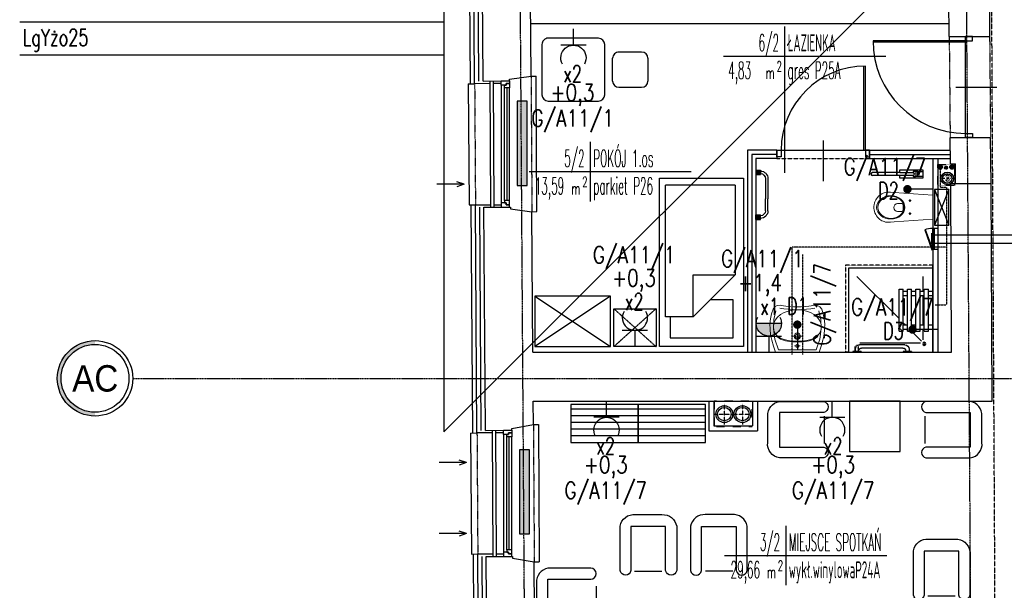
# Model space of a CAD drawing. Header units: inches. Extents: x -145354 to -97635, y 38777 to 78670.
# Tile 134 of 231: x -143334 to -142164, y 58805 to 59483. Entities that reach past the tile are written whole.
import ezdxf
from ezdxf.enums import TextEntityAlignment as Align

# ---------------------------------------------------------------- set-up
doc = ezdxf.new("R2010")
doc.units = ezdxf.units.IN
doc.header["$MEASUREMENT"] = 0
for name, pattern in [('00-inst$0$DASHDOT', [1, 0.5, -0.25, 0, -0.25]), ('CENTER', [2, 1.25, -0.25, 0.25, -0.25]), ('DASHDOT', [1, 0.5, -0.25, 0, -0.25]), ('DASHED', [0.75, 0.5, -0.25]), ('DASHED2', [0.375, 0.25, -0.125]), ('DIVIDE', [31.75, 12.7, -6.35, 0, -6.35, 0, -6.35]), ('HIDDEN', [0.375, 0.25, -0.125])]:
    doc.linetypes.add(name, pattern=pattern)
doc.layers.get('0').update_dxf_attribs({"color": 101})
for name, color, linetype in [('Drz---drzwi', 5, 'Continuous'), ('E-OPIS_POM', 6, 'Continuous'), ('E35', 6, 'Continuous'), ('E50', 3, 'Continuous'), ('Fas-balustrada-widok', 64, 'Continuous'), ('Ins-kan', 54, 'Continuous'), ('Ins-went', 141, 'Continuous'), ('Ins-went-opis', 141, 'Continuous'), ('Ins-wod', 152, 'Continuous'), ('m-went-nawiew', 152, 'Continuous'), ('m-went-wywiew', 1, 'Continuous'), ('Mw-wc-rury', 160, 'DASHDOT'), ('Okn---okna', 5, 'Continuous'), ('Os-osie glowne', 8, 'CENTER'), ('Os-osie-opis', 8, 'Continuous'), ('piony_K_nr', 240, 'Continuous'), ('Sc-cegla pelna', 32, 'Continuous'), ('Sc-gazobeton', 45, 'Continuous'), ('Sc-gk', 120, 'Continuous'), ('Sc-gk-hatch', 8, 'Continuous'), ('Sc-izolacja term-obrys', 132, 'Continuous'), ('Sc-izolacja term-styropian', 151, 'STYROPIAN-KA'), ('Sc-nad', 5, 'DASHED2'), ('Sc-nadproza kon', 5, 'DASHED2'), ('stelaż_wc', 64, 'Continuous'), ('Suf-widok', 8, 'Continuous'), ('W-idok', 9, 'Continuous'), ('W-otwor-strop', 126, 'Continuous'), ('Wyp-grzejniki', 56, 'Continuous'), ('Wyp-meble', 155, 'Continuous'), ('Wyp-sanitar', 131, 'Continuous')]:
    doc.layers.add(name, color=color, linetype=linetype)
doc.styles.add('dwg_opis duży', font='ARIAL.TTF', dxfattribs={"width": 0.9})
doc.styles.add('KA wymiar', font='romans.shx', dxfattribs={"width": 0.6})
doc.styles.add('ROMANS', font='romans', dxfattribs={"width": 0.85})
doc.styles.add('TYTUL2', font='ARIAL.TTF')
doc.linetypes.add('BATTING', pattern='A,0.0001,-0.1,[134,ltypeshp.shx,S=0.1,R=0,X=-0.1,Y=0],-0.2,[134,ltypeshp.shx,S=0.1,R=180,X=0.1,Y=0],-0.1', length=0.4001)
doc.linetypes.add('STYROPIAN-KA', pattern='A,0.0001,-0.1,[135,ltypeshp.shx,S=0.1,R=0,X=-0.1,Y=0],0,[135,ltypeshp.shx,S=0.1,R=180,X=0.1,Y=0],-0.1', length=0.2001)

# ---------------------------------------------------------------- blocks, each defined once
blk = doc.blocks.new('pow')
for p, q in [((0, 0.523), (0, -0.523)), ((-1.075, 0), (1.78, 0))]:
    blk.add_line(p, q)
at = {"style": 'KA wymiar', "width": 0.6}
for s, height, p in [('2', 0.18, (-0.139, -0.27)), ('m', 0.21, (-0.333, -0.401))]:
    blk.add_text(s, height=height, dxfattribs=at).set_placement(p)
at = {"style": 'KA wymiar'}
for tag, width, p in [('01', 0.7, (-0.131, 0.084)), ('000.00', 0.6, (-0.364, -0.401))]:
    blk.add_attdef(tag, text='', height=0.3, dxfattribs=dict(at, width=width)).set_placement(p, align=Align.RIGHT)
blk.add_attdef('POMIESZCZENIE', (0.071, 0.084), '', height=0.3, dxfattribs=at)
at = {"style": 'KA wymiar', "width": 0.8}
blk.add_attdef('POSADZKA', (0.071, -0.401), '', height=0.3, dxfattribs=at)
blk = doc.blocks.new('g2')
at = {"layer": 'E35'}
blk.add_line((15, 19.3), (-15, 19.3), dxfattribs=at)
blk.add_arc((0, 34.3), 15, 150, 30, dxfattribs=at)
at = {"layer": 'E50'}
blk.add_line((0, 19.3), (0, 0), dxfattribs=at)
blk = doc.blocks.new('G1')
at = {"layer": 'E35'}
blk.add_hatch(color=256, dxfattribs=at).paths.add_polyline_path([(10, 22.85), (-10, 22.85, 1)])
for p, q in [((-10, 22.85), (10, 22.85)), ((10, 12.85), (-10, 12.85))]:
    blk.add_line(p, q, dxfattribs=at)
blk.add_arc((0, 22.85), 10, 150, 30, dxfattribs=at)
at = {"layer": 'E50'}
blk.add_line((0, 12.85), (0, 0), dxfattribs=at)
blk = doc.blocks.new('loz033')
blk.add_lwpolyline([(0, 200), (100, 200), (100, 0), (0, 0)], close=True)
for points in [[(87, 164.8), (87, 189.4), (12.4, 189.4), (12.4, 144.4), (39.4, 144.4)], [(9.8, 114.8), (59.8, 164.8)], [(59.8, 164.8), (59.8, 114.8), (9.8, 114.8)], [(59.8, 164.8), (92.6, 164.8), (92.6, 8.3)], [(9.8, 8.3), (9.8, 114.8)], [(9.8, 8.3), (92.6, 8.3)]]:
    blk.add_lwpolyline(points)
blk = doc.blocks.new('_szafka_nocna')
blk.add_lwpolyline([(-25, 0), (25, 0), (25, -45), (-25, -45)], close=True)
at = {"linetype": 'DASHED2'}
for points in [[(25, 0), (-25, -45)], [(-25, 0), (25, -45)]]:
    blk.add_lwpolyline(points, dxfattribs=at)
blk = doc.blocks.new('_0630_szafa_1os')
blk.add_lwpolyline([(-90, 0), (-90, -60), (0, -60), (0, 0)], close=True)
for points in [[(-90, 0), (0, -60)], [(0, 0), (-90, -60)]]:
    blk.add_lwpolyline(points)
blk = doc.blocks.new('_0630_stolik_wyposazenie')
for p, q in [((-7.5, 37.3), (-67.2, 37.3)), ((-74.7, 29.9), (-74.7, -29.9)), ((0, -29.9), (0, 29.9)), ((-126, -13.5), (-126, 13.5)), ((-118.5, 21), (-91.5, 21)), ((-84, 13.5), (-84, -13.5)), ((-91.5, -21), (-118.5, -21)), ((-67.2, -37.3), (-7.5, -37.3))]:
    blk.add_line(p, q)
for centre, start, end in [((-67.2, 29.9), 90, 180), ((-7.5, 29.9), 0, 90), ((-118.5, 13.5), 90, 180), ((-91.5, 13.5), 0, 90), ((-118.5, -13.5), 180, 270), ((-91.5, -13.5), 270, 0), ((-67.2, -29.9), 180, 270), ((-7.5, -29.9), 270, 0)]:
    blk.add_arc(centre, 7.47, start, end)
blk = doc.blocks.new('fotel_podstawowy')
at = {"layer": 'Wyp-meble'}
blk.add_lwpolyline([(12.8, -0.2), (12.8, -52.7, -0.814277), (0, -52.7), (0, 0, -0.403655), (18.1, 13.9), (49.6, 13.9, -0.380123), (67.1, 0), (67.1, -52.7, -0.804356), (54, -52.7), (54, -0.3)], format="xyb", close=True, dxfattribs=at)
blk.add_lwpolyline([(17, -53.5), (49.5, -53.5)], dxfattribs=at)
blk = doc.blocks.new('podowojna kanapa')
at = {"layer": 'Wyp-meble'}
for p, q in [((57.4, -21.5), (57.4, -55.5)), ((57.4, -75.4), (57.4, -109.3))]:
    blk.add_line(p, q, dxfattribs=at)
blk.add_lwpolyline([(51, -130.9, 0.969502), (51, -117.7), (0, -117.7), (0, -13.2), (51, -13.2, 0.969502), (51, 0), (0, 0, 0.371033), (-13.6, -17.2), (-13.6, -113.7, 0.371033), (0, -130.9)], format="xyb", close=True, dxfattribs=at)
blk.add_lwpolyline([(51.4, -65.4), (12.8, -65.4)], dxfattribs=at)
for centre, start, end in [((46, -55.4), 298.4028, 359.7038), ((46, -75.5), 0.2962, 61.5972)]:
    blk.add_arc(centre, 11.4, start, end, dxfattribs=at)
blk = doc.blocks.new('_0630_BRODZIK_NIEPELNOSPRAWNI')
for p, q in [((27.5, -5), (27.5, 0)), ((32.5, -5), (32.5, 0)), ((27.5, -11.6), (14.6, -11.6)), ((25, -10), (25, -5)), ((25, -5), (75, -5)), ((25, -10), (75, -10)), ((27.5, -15), (27.5, -10)), ((32.5, -15), (32.5, -10)), ((67.5, -11.6), (32.5, -11.6)), ((67.5, -5), (67.5, 0)), ((67.5, -15), (67.5, -10)), ((72.5, -5), (72.5, 0)), ((72.5, -15), (72.5, -10)), ((90, -11.6), (72.5, -11.6)), ((75, -10), (75, -5)), ((11.2, -86.7), (11.2, -14.3)), ((25, -25), (13.3, -13.3)), ((25, -20), (25, -15)), ((25, -15), (75, -15)), ((25, -20), (75, -20)), ((27.5, -25), (27.5, -20)), ((32.5, -25), (32.5, -20)), ((67.5, -25), (67.5, -20)), ((72.5, -25), (72.5, -20)), ((75, -20), (75, -15)), ((1, -25), (0, -25)), ((1, -35), (0, -35)), ((1, -25), (1, -35)), ((3.8, -28.1), (1, -28.1)), ((1.5, -31.9), (1, -31.9)), ((8.8, -33.1), (8.8, -86.9)), ((25, -30), (25, -25)), ((25, -25), (75, -25)), ((25, -30), (75, -30)), ((25, -40), (25, -35)), ((25, -35), (75, -35)), ((27.5, -35), (27.5, -30)), ((32.5, -35), (32.5, -30)), ((32.5, -35), (32.5, -30)), ((32.5, -32.5), (32.5, -32.5)), ((35, -35), (32.5, -32.5)), ((67.5, -35), (67.5, -30)), ((72.5, -35), (72.5, -30)), ((75, -30), (75, -25)), ((75, -40), (75, -35)), ((5, -35.4), (5, -84.6)), ((25, -40), (75, -40)), ((90, -90), (40, -40)), ((1, -85), (0, -85)), ((1, -85), (1, -95)), ((1, -88.1), (6.9, -88.1)), ((1.5, -88.1), (1, -88.1)), ((1, -91.9), (6.9, -91.9)), ((3.8, -91.9), (1, -91.9))]:
    blk.add_line(p, q)
blk.add_lwpolyline([(0, 0), (100, 0), (100, -100), (0, -100)], close=True)
at = {"linetype": 'DASHED', "ltscale": 0.5}
blk.add_lwpolyline([(103.5, 0), (103.5, -103.5), (0, -103.5)], dxfattribs=at)
for points in [[(100, 0), (103.5, 0)], [(1, -95), (0, -95)], [(0, -100), (0, -103.5)]]:
    blk.add_lwpolyline(points)
at = {"const_width": 0.35}
blk.add_lwpolyline([(6.9, -88.1, 1), (6.9, -91.9, 1)], format="xyb", close=True, dxfattribs=at)
for radius in [1.9, 0.901]:
    blk.add_circle((10, -10), radius)
for centre, radius, start, end in [((1.5, -35.4), 3.5, 0, 90), ((3.8, -33.1), 5, 0, 90), ((1.5, -84.6), 3.5, 270, 0), ((3.8, -86.9), 5, 270, 0)]:
    blk.add_arc(centre, radius, start, end)
blk = doc.blocks.new('_0630_UMYWALKA_NIEPEŁNOSPRAWNY')
at = {"lineweight": 0}
for points in [[(0, -54), (4.6, -54), (9.4, -54.3), (13.6, -54.7), (16.5, -55.3), (20.4, -56), (24, -55.6), (26.9, -54), (28.9, -51.1), (30.7, -45.5), (31.9, -39.7), (32.5, -33.6), (32.4, -27.4), (31.7, -20.9), (30.3, -14.2), (28.4, -7.2), (25.8, 0), (0, 0), (-25.8, 0), (-28.4, -7.2), (-30.3, -14.2), (-31.7, -20.9), (-32.4, -27.4), (-32.5, -33.6), (-31.9, -39.7), (-30.7, -45.5), (-28.9, -51.1), (-26.9, -54), (-24, -55.6), (-20.4, -56), (-16.5, -55.3), (-13.6, -54.7), (-9.4, -54.3), (-4.6, -54), (0, -54)], [(0, -5.7), (0.7, -5.9), (1.2, -6.2), (1.6, -6.8), (1.8, -7.5), (1.6, -8.2), (1.2, -8.7), (0.7, -9.1), (0, -9.2), (-0.7, -9.1), (-1.2, -8.7), (-1.6, -8.2), (-1.8, -7.5), (-1.6, -6.8), (-1.2, -6.2), (-0.7, -5.9), (0, -5.7)], [(0, -15.3), (1.5, -15.6), (2.7, -16.4), (3.5, -17.6), (3.8, -19), (3.5, -20.5), (2.7, -21.7), (1.5, -22.5), (0, -22.8), (-1.5, -22.5), (-2.7, -21.7), (-3.5, -20.5), (-3.8, -19), (-3.5, -17.6), (-2.7, -16.4), (-1.5, -15.6), (0, -15.3)], [(0, -16.7), (0.9, -16.9), (1.6, -17.4), (2.1, -18.1), (2.3, -19), (2.1, -19.9), (1.6, -20.6), (0.9, -21.1), (0, -21.3), (-0.9, -21.1), (-1.6, -20.6), (-2.1, -19.9), (-2.3, -19), (-2.1, -18.1), (-1.6, -17.4), (-0.9, -16.9), (0, -16.7)]]:
    blk.add_lwpolyline(points, close=True, dxfattribs=at)
for points in [[(25.7, -49.3), (28.1, -39), (28.5, -27.7), (26.6, -15.6), (22.5, -2.8), (0, -2.8), (-22.5, -2.8), (-26.6, -15.6), (-28.5, -27.7), (-28.1, -39), (-25.7, -49.3)], [(-3.3, -7.5), (3.3, -7.5)], [(0, -10.7), (0, -4.2)], [(-28.4, -30.1), (-27.9, -25.8), (-26.2, -22.2), (-23.5, -19.3), (-20, -16.9), (-15.8, -15.2), (-10.9, -14), (-5.6, -13.3), (0.1, -13), (5.7, -13.3), (11.1, -14), (15.9, -15.2), (20.1, -16.9), (23.6, -19.3), (26.3, -22.2), (28, -25.8), (28.6, -30.1)], [(-24.3, -18.7), (-19.8, -15.7), (-14, -13.6), (-7.3, -12.4), (0.1, -12), (7.4, -12.4), (14.1, -13.6), (19.9, -15.7), (24.4, -18.7)], [(5.3, -19), (-5.3, -19)], [(0, -24.3), (0, -13.8)], [(-28.4, -30.1), (-27.9, -34.4), (-26.2, -38.3), (-23.5, -41.8), (-20, -44.8), (-15.8, -47.2), (-11, -49), (-5.7, -50.2), (0, -50.6), (5.7, -50.2), (11, -49), (15.8, -47.2), (20.1, -44.8), (23.6, -41.8), (26.3, -38.3), (28, -34.4), (28.6, -30.1)], [(20.6, -52.5), (15.9, -51.6), (10.9, -51.1), (5.5, -50.7), (0, -50.5), (-5.5, -50.7), (-10.8, -51.1), (-15.9, -51.6), (-20.6, -52.5)]]:
    blk.add_lwpolyline(points, dxfattribs=at)
at = {"lineweight": 0, "const_width": 0.282}
for points in [[(-0.1, -20.4), (-0.1, -20.4)], [(-0.1, -21.4), (-0.1, -21.4)]]:
    blk.add_lwpolyline(points, dxfattribs=at)
blk = doc.blocks.new('_GJKHGJ')
at = {"ltscale": 25}
for p, q in [((-8, -5), (-8, 0)), ((-8, 0), (-8, -5)), ((0, 0), (-8, 0)), ((0, -5), (0, 0)), ((0, -5), (0, 0)), ((-8, -115), (-8, -5)), ((-8, -5), (0, -5)), ((-19.7, -60), (28.9, -60)), ((-8, -115), (0, -115)), ((-8, -120), (-8, -115)), ((0, -115), (0, -120)), ((0, -115), (0, -120)), ((0, -120), (-8, -120))]:
    blk.add_line(p, q, dxfattribs=at)
at = {"ltscale": 7}
for p, q in [((-8, -5), (-118, -5)), ((-8, -6.8), (-118, -6.8))]:
    blk.add_line(p, q, dxfattribs=at)
blk.add_arc((-8, -5), 110, 180, 270)
blk = doc.blocks.new('_0630_DRZWI_100')
at = {"ltscale": 25}
for p, q in [((-4, -5), (-4, 0)), ((-4, 0), (-4, -5)), ((4, 0), (-4, 0)), ((4, -5), (4, 0)), ((4, -5), (4, 0)), ((-4, -105), (-4, -5)), ((-4, -5), (4, -5)), ((-15.7, -55), (32.9, -55)), ((-4, -105), (4, -105)), ((-4, -110), (-4, -105)), ((4, -105), (4, -110)), ((4, -105), (4, -110)), ((4, -110), (-4, -110))]:
    blk.add_line(p, q, dxfattribs=at)
at = {"ltscale": 7}
for p, q in [((-4, -5), (-104, -5)), ((-4, -6.8), (-104, -6.8))]:
    blk.add_line(p, q, dxfattribs=at)
blk.add_arc((-4, -5), 100, 180, 270)
blk = doc.blocks.new('ramiak_okna')
at = {"layer": 'Okn---okna'}
for p, q in [((145, 10), (5, 10)), ((8, 6), (142, 6)), ((8, 3), (142, 3)), ((8, 0), (142, 0))]:
    blk.add_line(p, q, dxfattribs=at)
for points in [[(5, 10), (0, 10), (0, 0), (3, 0), (3, 4), (5, 4)], [(8, 6), (5, 6), (5, 4), (3, 4), (3, 0), (5, 0), (8, 0)], [(142, 6), (145, 6), (145, 4), (147, 4), (147, 0), (145, 0), (142, 0)], [(145, 10), (150, 10), (150, 0), (147, 0), (147, 4), (145, 4)]]:
    blk.add_lwpolyline(points, close=True, dxfattribs=at)
blk = doc.blocks.new('_0630_WC_NIEPEŁNOSPRAWNY')
at = {"lineweight": 0}
for p, q in [((-14.3, 0), (-17.5, -45.7)), ((-14.3, 0), (14.3, 0)), ((14.3, 0), (17.2, -45.7)), ((-8, -27), (-9.4, -27)), ((-8, -27), (-8, -25.5)), ((-8, -27), (-6.5, -27)), ((-8, -27), (-8, -28.4)), ((7.5, -27), (6.1, -27)), ((7.5, -27), (7.5, -25.5)), ((7.5, -27), (9, -27)), ((7.5, -27), (7.5, -28.4)), ((-17.5, -45.7), (-17.8, -50.1)), ((-4.4, -36.5), (-4.4, -41.8)), ((-3.5, -35.2), (4, -35.2)), ((4.9, -36.5), (4.9, -41.8)), ((17.2, -45.7), (17.5, -50.1)), ((-17.8, -50.1), (-17.8, -54.7)), ((-17.8, -54.7), (-17.5, -56.1)), ((-17.5, -56.1), (-17.1, -57.5)), ((-17.1, -57.5), (-16.6, -58.9)), ((17.1, -57.5), (16.6, -58.9)), ((17.5, -56.1), (17.1, -57.5)), ((17.5, -50.1), (17.5, -54.7)), ((17.5, -54.7), (17.5, -56.1)), ((-16.6, -58.9), (-16, -60.3)), ((-16, -60.3), (-15.2, -61.6)), ((-15.2, -61.6), (-14.4, -62.8)), ((-14.4, -62.8), (-13.4, -64)), ((-13.4, -64), (-11.8, -65.6)), ((-11.8, -65.6), (-10, -66.9)), ((-10, -66.9), (-8.7, -67.7)), ((-8.7, -67.7), (-6.5, -68.8)), ((-6.5, -68.8), (-5.1, -69.2)), ((-5.1, -69.2), (-3, -69.7)), ((-3, -69.7), (-1.5, -69.9)), ((-1.5, -69.9), (0, -70)), ((1.5, -69.9), (0, -70)), ((3, -69.7), (1.5, -69.9)), ((5.1, -69.2), (3, -69.7)), ((6.5, -68.8), (5.1, -69.2)), ((8.7, -67.7), (6.5, -68.8)), ((10, -66.9), (8.7, -67.7)), ((11.8, -65.6), (10, -66.9)), ((13.4, -64), (11.8, -65.6)), ((14.4, -62.8), (13.4, -64)), ((15.2, -61.6), (14.4, -62.8)), ((16, -60.3), (15.2, -61.6)), ((16.6, -58.9), (16, -60.3))]:
    blk.add_line(p, q, dxfattribs=at)
for centre, radius, start, end in [((-3.2, -36.4), 1.2, 102.2339, 185.8899), ((0.3, -41.5), 4.7, 182.8022, 357.1978), ((3.7, -36.4), 1.2, 354.1101, 77.7661)]:
    blk.add_arc(centre, radius, start, end, dxfattribs=at)
for centre, major_axis, ratio in [((0.1, -49.8), (0, -16.8), 0.823529), ((0.1, -49.5), (0, -15.5), 0.845174)]:
    blk.add_ellipse(centre, major_axis=major_axis, ratio=ratio, dxfattribs=at)
for centre in [(-8, -27), (7.5, -27)]:
    blk.add_ellipse(centre, major_axis=(0.599, 0.599), ratio=1, start_param=5.497787, end_param=11.780972, dxfattribs=at)
blk = doc.blocks.new('0630_STRZAŁKA')
at = {"ltscale": 0.5}
for points in [[(0, 0), (-3, -8.6)], [(0, 0), (0, -32.4)], [(0, 0), (3, -8.6)]]:
    blk.add_lwpolyline(points, dxfattribs=at)
blk = doc.blocks.new('grzejnik_100')
at = {"layer": 'Wyp-grzejniki'}
h = blk.add_hatch(dxfattribs=at)
h.set_pattern_fill('DOTS', color=256, scale=0.5, style=0)
h.set_pattern_definition([(0, (-77492.90915, 37823.9399), (0.396875, 0.79375), [0, -0.79375])])
h.paths.add_polyline_path([(0, -100), (12, -100), (12, 0), (0, 0)])
blk.add_lwpolyline([(12, 0), (0, 0), (0, -100), (12, -100)], close=True, dxfattribs=at)
blk = doc.blocks.new('W160')
at = {"layer": 'm-went-wywiew', "color": 254, "linetype": 'HIDDEN'}
for p, q in [((-141996.4, 41106.1), (-141996.4, 41081.6)), ((-142008.7, 41093.8), (-141984.1, 41093.8))]:
    blk.add_line(p, q, dxfattribs=at)
at = {"layer": 'm-went-wywiew', "color": 254}
blk.add_circle((-141996.4, 41093.8), 10, dxfattribs=at)
at = {"layer": 'm-went-wywiew'}
blk.add_circle((-141996.4, 41093.8), 8, dxfattribs=at)
blk = doc.blocks.new('N160')
at = {"layer": 'm-went-nawiew', "color": 254, "linetype": 'HIDDEN'}
for p, q in [((-141996.4, 41075.7), (-141996.4, 41051.2)), ((-142008.7, 41063.4), (-141984.1, 41063.4))]:
    blk.add_line(p, q, dxfattribs=at)
at = {"layer": 'm-went-nawiew', "color": 254}
blk.add_circle((-141996.4, 41063.4), 10, dxfattribs=at)
at = {"layer": 'm-went-nawiew'}
blk.add_circle((-141996.4, 41063.4), 8, dxfattribs=at)
blk = doc.blocks.new('_opis_osi')
blk.add_hatch(color=256).paths.add_polyline_path([(32, -32), (28.8, -32, -1), (-28.8, -32), (-32, -32, 1)])
for radius in [32, 28.8]:
    blk.add_circle((0, -32), radius)
at = {"style": 'dwg_opis duży', "width": 0.9}
blk.add_attdef('AXNAMEV', text='', height=22.4, rotation=90, dxfattribs=at).set_placement((0, -32), align=Align.MIDDLE_CENTER)
blk = doc.blocks.new('_gslkflhklgj')
at = {"linetype": '00-inst$0$DASHDOT', "ltscale": 5}
for p, q in [((7.5, 0), (-7.5, 0)), ((0, -7.5), (0, 7.5))]:
    blk.add_line(p, q, dxfattribs=at)
for radius in [7.5, 5.5]:
    blk.add_circle((0, 0), radius)
blk = doc.blocks.new('rewizja')
at = {"layer": 'Wyp-meble'}
for p, q in [((-25, 6), (-25, 0)), ((-25, 6), (0, 6)), ((-25, 4), (-25, 2)), ((0, 2), (-25, 2)), ((0, 6), (0, 0)), ((0, 0), (-25, 0))]:
    blk.add_line(p, q, dxfattribs=at)
blk.add_lwpolyline([(-23.2, -9.5), (0.3, -0.9), (0, 0), (-23.5, -8.6)], close=True, dxfattribs=at)
blk.add_arc((0, 0), 25, 180, 202.2924, dxfattribs=at)
blk = doc.blocks.new('pion_woda')
at = {"layer": 'Ins-wod'}
for p, q in [((3, 0), (-3, 0)), ((0, 3), (0, -3))]:
    blk.add_line(p, q, dxfattribs=at)
for radius in [2.55, 2]:
    blk.add_circle((0, 0), radius, dxfattribs=at)
blk = doc.blocks.new('pion_mały')
at = {"layer": 'Ins-wod'}
for p, q in [((0, 2.1), (0, -2.1)), ((2.1, 0), (-2.1, 0))]:
    blk.add_line(p, q, dxfattribs=at)
for radius in [1.79, 1.4]:
    blk.add_circle((0, 0), radius, dxfattribs=at)
blk = doc.blocks.new('piony_W')
for name, p in [('pion_woda', (-6.9, 0.8)), ('pion_mały', (0, 0)), ('pion_woda', (6.9, 0.8))]:
    blk.add_blockref(name, p)
blk = doc.blocks.new('barierka_stojąca')
at = {"layer": 'Wyp-sanitar'}
for p, q in [((0, -27.4), (0, 0)), ((0, 0), (10, 0)), ((2, -6), (2, 0)), ((2, 0), (8, 0)), ((8, 0), (8, -6)), ((10, 0), (10, -27.4)), ((0.8, -9.5), (0.7, -9.5)), ((0.7, -9.5), (0.7, -9.5)), ((0.7, -9.5), (0.7, -9.6)), ((0.7, -9.6), (0.7, -9.6)), ((0.7, -9.6), (0.7, -9.7)), ((0.7, -9.7), (0.7, -9.7)), ((0.7, -9.7), (0.7, -9.8)), ((0.7, -9.8), (0.7, -9.9)), ((0.7, -9.9), (0.7, -9.9)), ((0.7, -9.9), (0.7, -10)), ((0.7, -10), (0.7, -10)), ((0.7, -10), (0.7, -10.1)), ((0.7, -10.1), (0.7, -10.1)), ((0.7, -10.1), (0.8, -10.1)), ((0.9, -9.3), (0.8, -9.4)), ((0.8, -9.4), (0.8, -9.4)), ((0.8, -9.4), (0.8, -9.5)), ((0.8, -10.1), (0.8, -10.2)), ((0.8, -10.2), (0.8, -10.2)), ((0.8, -10.2), (0.9, -10.2)), ((1, -9.3), (0.9, -9.3)), ((0.9, -9.3), (0.9, -9.3)), ((0.9, -10.2), (0.9, -10.3)), ((0.9, -10.3), (1, -10.3)), ((1.1, -9.3), (1, -9.3)), ((1, -9.3), (1, -9.3)), ((1, -10.3), (1, -10.3)), ((1, -10.3), (1.1, -10.3)), ((1.2, -9.3), (1.1, -9.3)), ((1.1, -9.3), (1.1, -9.3)), ((1.1, -10.3), (1.1, -10.3)), ((1.2, -9.1), (1.2, -10.5)), ((1.7, -9.1), (1.2, -9.1)), ((1.2, -9.3), (1.2, -9.3)), ((1.2, -9.4), (1.7, -9.4)), ((1.2, -10.2), (1.7, -10.2)), ((1.2, -10.5), (1.7, -10.5)), ((1.7, -10.5), (1.7, -9.1)), ((8, -6), (2, -6)), ((2, -6), (2, -11.5)), ((2, -8.2), (8, -8.2)), ((2, -11.5), (3.3, -11.5)), ((3.3, -11.5), (5, -9.8)), ((3.3, -27.4), (3.3, -11.5)), ((5, -9.8), (6.6, -11.5)), ((6.6, -11.5), (6.6, -27.4)), ((6.6, -11.5), (8, -11.5)), ((8, -6), (8, -11.5)), ((8.3, -9.1), (8.3, -10.5)), ((8.8, -9.1), (8.3, -9.1)), ((8.8, -9.4), (8.3, -9.4)), ((8.8, -10.2), (8.3, -10.2)), ((8.3, -10.5), (8.8, -10.5)), ((8.8, -10.5), (8.8, -9.1)), ((8.8, -9.3), (8.8, -9.3)), ((8.8, -9.3), (8.8, -9.3)), ((8.8, -9.3), (8.9, -9.3)), ((8.9, -10.3), (8.8, -10.3)), ((8.9, -9.3), (8.9, -9.3)), ((8.9, -9.3), (9, -9.3)), ((9, -10.3), (8.9, -10.3)), ((8.9, -10.3), (8.9, -10.3)), ((9, -9.3), (9, -9.3)), ((9, -9.3), (9.1, -9.3)), ((9.1, -10.2), (9, -10.3)), ((9, -10.3), (9, -10.3)), ((9.1, -9.3), (9.1, -9.4)), ((9.1, -9.4), (9.2, -9.4)), ((9.2, -10.2), (9.1, -10.2)), ((9.1, -10.2), (9.1, -10.2)), ((9.2, -9.4), (9.2, -9.5)), ((9.2, -9.5), (9.2, -9.5)), ((9.2, -9.5), (9.3, -9.5)), ((9.3, -10.1), (9.2, -10.1)), ((9.2, -10.1), (9.2, -10.1)), ((9.2, -10.1), (9.2, -10.2)), ((9.3, -9.5), (9.3, -9.6)), ((9.3, -9.6), (9.3, -9.6)), ((9.3, -9.6), (9.3, -9.7)), ((9.3, -9.7), (9.3, -9.7)), ((9.3, -9.7), (9.3, -9.8)), ((9.3, -9.8), (9.3, -9.9)), ((9.3, -9.9), (9.3, -9.9)), ((9.3, -9.9), (9.3, -10)), ((9.3, -10), (9.3, -10)), ((9.3, -10), (9.3, -10.1)), ((3.3, -27.4), (0, -27.4)), ((3.3, -27.4), (3.3, -59.9)), ((10, -27.4), (6.6, -27.4)), ((6.6, -27.4), (6.6, -59.9))]:
    blk.add_line(p, q, dxfattribs=at)
blk.add_arc((5, -59.9), 1.65, 180, 0, dxfattribs=at)
blk = doc.blocks.new('g-1')
at = {"layer": 'Wyp-grzejniki', "ltscale": 10}
h = blk.add_hatch(color=256, dxfattribs=at)
h.paths.add_polyline_path([(0, 0), (-5.4, 0), (-5.4, -5.4), (0, -5.4)])
edge = h.paths.add_edge_path(flags=16)
edge.add_line((-5.4, -4.2), (-5.4, -1.2))
blk.add_hatch(color=256, dxfattribs=at).paths.add_polyline_path([(0, -58.6), (0, -53.2), (-5.4, -53.2), (-5.4, -58.6)])
at = {"layer": 'Wyp-grzejniki'}
for p, q in [((-5.4, 0), (-5.4, -5.4)), ((0, 0), (-5.4, 0)), ((0, 0), (0, -5.4)), ((-14.3, -10.2, 0), (-14.3, -34.3, 0)), ((-11.3, -10.2, 0), (-11.3, -34.3, 0)), ((-5.4, -4.2), (-5.4, -1.2)), ((-5.4, -1.2), (-5.4, -4.2)), ((0, -5.4), (-5.4, -5.4)), ((-14.3, -48.4, 0), (-14.3, -34.3, 0)), ((-11.3, -48.4, 0), (-11.3, -34.3, 0)), ((0, -53.2), (-5.4, -53.2)), ((-5.4, -58.6), (-5.4, -53.2)), ((-5.4, -57.4), (-5.4, -54.4)), ((0, -58.6), (0, -53.2)), ((0, -58.6), (-5.4, -58.6))]:
    blk.add_line(p, q, dxfattribs=at)
for centre, radius, start, end in [((-5.3, -10.2, 0), 9, 90.5974, 180), ((-5.3, -10.2, 0), 6, 90.8961, 180), ((-5.3, -48.4, 0), 9, 180, 269.4026), ((-5.3, -48.4, 0), 6, 180, 269.1039)]:
    blk.add_arc(centre, radius, start, end, dxfattribs=at)

msp = doc.modelspace()

# ---------------------------------------------------------------- linework, layer by layer
at = {"layer": 'E-OPIS_POM'}
msp.add_line((-142425.28, 59413.99), (-142425.28, 59300.74), dxfattribs=at)
at = {"layer": 'E35'}
for p, q in [((-141974.64, 59848.12), (-142829.86, 58992.9)), ((-142829.86, 59715.79), (-142829.86, 58992.9)), ((-142829.86, 59479.84), (-143333.7, 59479.84)), ((-142829.86, 59440.59), (-143333.7, 59440.59)), ((-142249.32, 59281.24), (-142279.32, 59281.24)), ((-142410.09, 59120.35), (-142410.09, 59090.35)), ((-142243.32, 59114.56), (-142273.32, 59114.56))]:
    msp.add_line(p, q, dxfattribs=at)
at = {"layer": 'E35', "const_width": 5}
for points in [[(-142279.32, 59283.74, 1), (-142279.32, 59278.74, 1)], [(-142410.09, 59117.85, -1), (-142410.09, 59122.85, -1)], [(-142273.32, 59117.06, 1), (-142273.32, 59112.06, 1)]]:
    msp.add_lwpolyline(points, format="xyb", close=True, dxfattribs=at)
at = {"layer": 'Fas-balustrada-widok'}
for p, q in [((-142775.39, 59409.72), (-142774.39, 59259.88)), ((-142771.39, 59409.75), (-142770.39, 59259.88)), ((-142772.6, 58994.77), (-142771.6, 58844.93)), ((-142768.6, 58994.8), (-142767.6, 58844.93))]:
    msp.add_line(p, q, dxfattribs=at)
at = {"layer": 'Ins-went'}
for p, q in [((-142250.32, 59215.44), (-142250.32, 59228.94)), ((-142248.32, 59227.19), (-142250.32, 59227.19)), ((-142249.32, 59227.19), (-142109.32, 59227.19)), ((-142248.32, 59217.19), (-142248.32, 59227.19)), ((-142248.32, 59227.19), (-142248.32, 59217.19)), ((-142248.32, 59217.19), (-142250.32, 59217.19)), ((-142249.32, 59217.19), (-142109.32, 59217.19))]:
    msp.add_line(p, q, dxfattribs=at)
at = {"layer": 'Mw-wc-rury', "ltscale": 0.8}
for p, q in [((-142240.31, 59305.56), (-142240.31, 59283.5)), ((-142240.31, 59283.5), (-142233.08, 59283.5)), ((-142233.08, 59283.5), (-142233.08, 59143.88)), ((-142233.08, 59212.27), (-142416.42, 59212.27)), ((-142416.42, 59084.99), (-142416.42, 59212.27)), ((-142403.76, 59084.99), (-142403.76, 59203.71)), ((-142246.54, 59143.88), (-142233.08, 59143.88))]:
    msp.add_line(p, q, dxfattribs=at)
at = {"layer": 'Os-osie glowne'}
for p, q in [((-142728.57, 57943.12), (-142756.37, 62104.61)), ((-142198.56, 57943.12), (-142226.36, 62104.61))]:
    msp.add_line(p, q, dxfattribs=at)
msp.add_lwpolyline([(-143199.4, 59056.54), (-138010.88, 59056.54)], dxfattribs=at)
at = {"layer": 'Sc-cegla pelna'}
for p, q in [((-142183.35, 59708.55), (-142181.71, 59462.55)), ((-142726.41, 59415.55), (-142727.01, 59506.55)), ((-142229.71, 59462.55), (-142230, 59506.55)), ((-142229.71, 59462.55), (-142181.71, 59462.55)), ((-142227.07, 59087.55), (-142227.94, 59287.55)), ((-142179.98, 59287.55), (-142227.94, 59287.55)), ((-142178.82, 59029.55), (-142179.94, 59287.55)), ((-142724.22, 59087.55), (-142725.33, 59254.55)), ((-142724.22, 59087.55), (-142227.07, 59087.55)), ((-142723.83, 59029.55), (-142408.42, 59029.55)), ((-142723.64, 59001.6), (-142723.83, 59029.55)), ((-142408.42, 59029.55), (-142178.82, 59029.55)), ((-142721.16, 58629.55), (-142722.55, 58838.6))]:
    msp.add_line(p, q, dxfattribs=at)
for points in [[(-142783.39, 59409.67), (-142785.15, 59674.38)], [(-142783.39, 59409.67), (-142751.85, 59409.88), (-142751.86, 59411.88), (-142726.41, 59415.55)], [(-142782.39, 59259.88), (-142750.85, 59259.88), (-142750.83, 59257.88), (-142725.33, 59254.55)], [(-142780.6, 58994.72), (-142782.38, 59259.88)], [(-142780.6, 58994.72), (-142749.27, 58994.93), (-142749.28, 58996.93), (-142723.64, 59001.6)], [(-142779.61, 58844.93), (-142748.27, 58844.93), (-142748.25, 58842.93), (-142722.55, 58838.6)], [(-142777.76, 58569.82), (-142779.6, 58844.93)]]:
    msp.add_lwpolyline(points, dxfattribs=at)
at = {"layer": 'Sc-gazobeton'}
for p, q in [((-142228.64, 59342.55), (-142180.64, 59342.55)), ((-142228.24, 59311.55), (-142228.64, 59342.55)), ((-142179.98, 59287.55), (-142180.64, 59342.55)), ((-142228.24, 59311.55), (-142222.32, 59311.55)), ((-142222.32, 59287.55), (-142222.32, 59311.55))]:
    msp.add_line(p, q, dxfattribs=at)
at = {"layer": 'Sc-gk'}
for p, q in [((-142229.81, 59477.55), (-142726.82, 59477.55)), ((-142469.32, 59327.55), (-142469.32, 59087.55)), ((-142434.32, 59327.55), (-142469.32, 59327.55)), ((-142434.32, 59327.55), (-142434.32, 59317.55)), ((-142324.32, 59327.55), (-142228.45, 59327.55)), ((-142324.32, 59327.55), (-142324.32, 59317.55)), ((-142459.32, 59317.55), (-142459.32, 59087.55)), ((-142434.32, 59317.55), (-142459.32, 59317.55)), ((-142324.32, 59317.55), (-142228.32, 59317.55)), ((-142249.32, 59317.55), (-142249.32, 59087.55)), ((-142243.32, 59317.55), (-142243.32, 59087.55)), ((-142515.3, 59029.55), (-142515.3, 58994.14)), ((-142509.3, 59029.55), (-142509.3, 59000.14)), ((-142463.3, 59029.55), (-142463.3, 59000.14)), ((-142457.3, 59029.55), (-142457.3, 58994.14)), ((-142509.3, 59000.14), (-142463.3, 59000.14)), ((-142515.3, 58994.14), (-142457.3, 58994.14))]:
    msp.add_line(p, q, dxfattribs=at)
at = {"layer": 'Sc-gk-hatch', "linetype": 'BATTING', "ltscale": 0.22}
for p, q in [((-142464.32, 59322.55), (-142464.32, 59087.55)), ((-142434.32, 59322.55), (-142464.32, 59322.55)), ((-142324.32, 59322.55), (-142228.45, 59322.55))]:
    msp.add_line(p, q, dxfattribs=at)
at = {"layer": 'Sc-izolacja term-obrys'}
for p, q in [((-142789.62, 58847.92), (-142771.62, 58847.93)), ((-142787.73, 58564.86), (-142789.62, 58847.92)), ((-142767.62, 58847.93), (-142759.27, 58847.93))]:
    msp.add_line(p, q, dxfattribs=at)
for points in [[(-142775.37, 59406.72), (-142793.37, 59406.6), (-142795.17, 59677.38), (-142777.17, 59677.38)], [(-142761.85, 59406.81), (-142771.37, 59406.75)], [(-142772.58, 58991.77), (-142790.58, 58991.65), (-142792.4, 59262.88), (-142774.41, 59262.88)], [(-142770.41, 59262.88), (-142761.85, 59262.88)], [(-142759.27, 58991.86), (-142768.58, 58991.8)]]:
    msp.add_lwpolyline(points, dxfattribs=at)
at = {"layer": 'Sc-izolacja term-styropian', "linetype": 'BATTING', "ltscale": 0.25}
for points in [[(-142788.39, 59409.63), (-142790.15, 59674.34)], [(-142785.6, 58994.68), (-142787.38, 59259.84)], [(-142782.76, 58569.79), (-142784.6, 58844.89)]]:
    msp.add_lwpolyline(points, dxfattribs=at)
at = {"layer": 'Sc-nad'}
msp.add_line((-142434.32, 59317.55), (-142324.32, 59317.55), dxfattribs=at)
at = {"layer": 'Sc-nadproza kon', "linetype": 'DASHDOT', "ltscale": 0.5}
for p, q in [((-142726.41, 59415.55), (-142725.33, 59254.55)), ((-142793.37, 59406.6), (-142792.4, 59262.88)), ((-142723.64, 59001.6), (-142722.55, 58838.6)), ((-142790.57, 58991.65), (-142789.62, 58847.92))]:
    msp.add_line(p, q, dxfattribs=at)
for points in [[(-142229.71, 59462.55), (-142228.64, 59342.55)], [(-142181.71, 59462.55), (-142180.64, 59342.55)]]:
    msp.add_lwpolyline(points, dxfattribs=at)
at = {"layer": 'stelaż_wc', "ltscale": 5}
for p, q in [((-142230.32, 59281.05), (-142247.32, 59238.55)), ((-142247.32, 59281.05), (-142230.32, 59238.55))]:
    msp.add_line(p, q, dxfattribs=at)
msp.add_lwpolyline([(-142230.32, 59238.55), (-142230.32, 59281.05), (-142247.32, 59281.05), (-142247.32, 59238.55)], close=True, dxfattribs=at)
at = {"layer": 'Suf-widok', "linetype": 'DIVIDE', "ltscale": 0.02}
msp.add_line((-142174.44, 58632.13), (-142188.15, 61158.54), dxfattribs=at)
at = {"layer": 'W-idok'}
for p, q in [((-142717.64, 59001.64), (-142716.57, 58838.64)), ((-142798.08, 58991.6), (-142790.57, 58991.65)), ((-142792.71, 58561.82), (-142794.62, 58847.89))]:
    msp.add_line(p, q, dxfattribs=at)
for points in [[(-142798.37, 59406.57), (-142800.17, 59677.34)], [(-142726.41, 59415.55), (-142720.41, 59415.59)], [(-142725.33, 59254.55), (-142719.33, 59254.59), (-142720.41, 59415.59)], [(-142800.87, 59406.55), (-142793.37, 59406.6)], [(-142800.87, 59406.55), (-142799.91, 59262.83), (-142792.41, 59262.88)], [(-142795.58, 58991.62), (-142797.4, 59262.84)], [(-142723.64, 59001.6), (-142717.64, 59001.64)], [(-142798.08, 58991.6), (-142797.12, 58847.87), (-142789.62, 58847.92)], [(-142722.55, 58838.6), (-142716.55, 58838.64)]]:
    msp.add_lwpolyline(points, dxfattribs=at)
at = {"layer": 'W-otwor-strop', "linetype": 'DASHED2', "ltscale": 0.3}
for points in [[(-142243.32, 59310.55), (-142223.32, 59310.55), (-142223.32, 59285.55), (-142243.32, 59285.55)], [(-142508.8, 58999.55), (-142463.8, 58999.55), (-142463.8, 59029.55), (-142508.8, 59029.55)]]:
    msp.add_lwpolyline(points, close=True, dxfattribs=at)
at = {"layer": 'Wyp-meble'}
for p, q in [((-142679.01, 59020.51), (-142599.01, 59020.51)), ((-142679.01, 59012.51), (-142599.01, 59012.51)), ((-142599.01, 59020.51), (-142519.01, 59020.51)), ((-142599.01, 59012.51), (-142519.01, 59012.51)), ((-142679.01, 59004.51), (-142599.01, 59004.51)), ((-142599.01, 59004.51), (-142519.01, 59004.51)), ((-142679.01, 58996.51), (-142599.01, 58996.51)), ((-142679.01, 58988.51), (-142599.01, 58988.51)), ((-142599.01, 58996.51), (-142519.01, 58996.51)), ((-142599.01, 58988.51), (-142519.01, 58988.51))]:
    msp.add_line(p, q, dxfattribs=at)
for points in [[(-142679.01, 58980.51), (-142599.01, 58980.51), (-142599.01, 59025.51), (-142679.01, 59025.51)], [(-142599.01, 58980.51), (-142519.01, 58980.51), (-142519.01, 59025.51), (-142599.01, 59025.51)], [(-142348.04, 58969.55), (-142288.04, 58969.55), (-142288.04, 59029.55), (-142348.04, 59029.55)]]:
    msp.add_lwpolyline(points, close=True, dxfattribs=at)

# ---------------------------------------------------------------- block references
at = {"rotation": 270}
for name, p in [('barierka_stojąca', (-142261.09, 59304.28)), ('rewizja', (-142249.32, 59209.69))]:
    msp.add_blockref(name, p, dxfattribs=at)
msp.add_blockref('piony_W', (-142233.4, 59306.8))
at = {"layer": 'Drz---drzwi'}
msp.add_blockref('_GJKHGJ', (-142202.21, 59462.55), dxfattribs=at)
at = {"layer": 'Drz---drzwi', "rotation": 270}
msp.add_blockref('_0630_DRZWI_100', (-142324.32, 59323.55), dxfattribs=at)
at = {"layer": 'E-OPIS_POM'}
ref = msp.add_blockref('pow', (-142425.28, 59439.37), dxfattribs=dict(at, xscale=67.5, yscale=67.5, zscale=67.5))
ref.add_attrib('000.00', '4,83', dxfattribs={"layer": '0', "height": 20.25, "style": 'KA wymiar', "width": 0.448374}).set_placement((-142464.98, 59412.3), align=Align.RIGHT)
ref.add_attrib('01', '6/2', dxfattribs={"layer": '0', "height": 20.25, "style": 'KA wymiar', "width": 0.448374}).set_placement((-142431.9, 59445.07), align=Align.RIGHT)
ref.add_attrib('POMIESZCZENIE', 'ŁAZIENKA', (-142421.71, 59445.07), dxfattribs={"layer": '0', "height": 20.25, "style": 'KA wymiar', "width": 0.448374})
ref.add_attrib('POSADZKA', 'gres P25A', (-142421.71, 59412.3), dxfattribs={"layer": '0', "height": 20.25, "style": 'KA wymiar', "width": 0.448374})
ref = msp.add_blockref('pow', (-142656.15, 59302.12), dxfattribs=dict(at, xscale=67.5, yscale=67.5, zscale=67.5))
ref.add_attrib('000.00', '13,59', dxfattribs={"layer": '0', "height": 20.25, "style": 'KA wymiar', "width": 0.448374}).set_placement((-142686.94, 59275.06), align=Align.RIGHT)
ref.add_attrib('01', '5/2', dxfattribs={"layer": '0', "height": 20.25, "style": 'KA wymiar', "width": 0.448374}).set_placement((-142662.76, 59307.82), align=Align.RIGHT)
ref.add_attrib('POMIESZCZENIE', 'POKÓJ 1.os', (-142652.57, 59307.82), dxfattribs={"layer": '0', "height": 20.25, "style": 'KA wymiar', "width": 0.448374})
ref.add_attrib('POSADZKA', 'parkiet P26', (-142652.57, 59275.06), dxfattribs={"layer": '0', "height": 20.25, "style": 'KA wymiar', "width": 0.448374})
ref = msp.add_blockref('pow', (-142423.88, 58846.12), dxfattribs=dict(at, xscale=67.5, yscale=67.5, zscale=67.5))
ref.add_attrib('000.00', '29,66', dxfattribs={"layer": '0', "height": 20.25, "style": 'KA wymiar', "width": 0.448374}).set_placement((-142454.29, 58819.06), align=Align.RIGHT)
ref.add_attrib('01', '3/2', dxfattribs={"layer": '0', "height": 20.25, "style": 'KA wymiar', "width": 0.448374}).set_placement((-142430.49, 58851.82), align=Align.RIGHT)
ref.add_attrib('POMIESZCZENIE', 'MIEJSCE SPOTKAŃ', (-142420.3, 58851.82), dxfattribs={"layer": '0', "height": 20.25, "style": 'KA wymiar', "width": 0.448374})
ref.add_attrib('POSADZKA', 'wykł.winylowaP24A', (-142420.3, 58819.06), dxfattribs={"layer": '0', "height": 20.25, "style": 'KA wymiar', "width": 0.448374})
at = {"layer": 'E35', "xscale": -1, "rotation": 180}
for p in [(-142676.01, 59471.68), (-142636.74, 59029.55)]:
    msp.add_blockref('g2', p, dxfattribs=at)
at = {"layer": 'E35'}
msp.add_blockref('g2', (-142602.95, 59094.29), dxfattribs=at)
at = {"layer": 'E35', "xscale": -1.5, "yscale": 1.5, "zscale": 1.5}
msp.add_blockref('G1', (-142443.92, 59087.55), dxfattribs=at)
at = {"layer": 'E35', "rotation": 180}
msp.add_blockref('g2', (-142368.54, 59029.55), dxfattribs=at)
at = {"layer": 'Ins-kan'}
msp.add_blockref('_gslkflhklgj', (-142232.06, 59294.01), dxfattribs=at)
at = {"layer": 'Ins-went-opis', "xscale": -1, "rotation": 270}
for p in [(-142805.88, 59287.08), (-142803.08, 58872.13)]:
    msp.add_blockref('0630_STRZAŁKA', p, dxfattribs=at)
at = {"layer": 'Ins-went-opis', "rotation": 270}
msp.add_blockref('0630_STRZAŁKA', (-142803.08, 58956.47), dxfattribs=at)
at = {"layer": 'm-went-nawiew'}
msp.add_blockref('N160', (-478.92, 17950.7), dxfattribs=at)
at = {"layer": 'm-went-wywiew'}
msp.add_blockref('W160', (-500.42, 17920.29), dxfattribs=at)
at = {"layer": 'Okn---okna', "rotation": 90}
for p in [(-142751.85, 59259.88), (-142749.27, 58844.92)]:
    msp.add_blockref('ramiak_okna', p, dxfattribs=at)
at = {"layer": 'Os-osie-opis'}
ref = msp.add_blockref('_opis_osi', (-143199.4, 59056.54), dxfattribs=dict(at, xscale=1.400000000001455, yscale=1.400000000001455, zscale=1.4, rotation=270))
ref.add_attrib('AXNAMEV', 'AC', dxfattribs={"layer": '0', "height": 31.36, "style": 'dwg_opis duży', "width": 0.9}).set_placement((-143243.97, 59056.54), align=Align.MIDDLE_CENTER)
at = {"layer": 'Wyp-grzejniki', "rotation": 180}
for p in [(-142730.87, 59285.75), (-142728.11, 58871.8)]:
    msp.add_blockref('grzejnik_100', p, dxfattribs=at)
at = {"layer": 'Wyp-grzejniki', "xscale": -1}
msp.add_blockref('g-1', (-142459.32, 59304.04, 2), dxfattribs=at)
at = {"layer": 'Wyp-meble'}
for name, p, rotation in [('_0630_stolik_wyposazenie', (-142713.52, 59423.27), 180), ('loz033', (-142473.96, 59294.29), 180), ('podowojna kanapa', (-142706.4, 58831.07), 0.120959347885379)]:
    msp.add_blockref(name, p, dxfattribs=dict(at, rotation=rotation))
for name, p in [('_0630_szafa_1os', (-142631.96, 59154.29)), ('_szafka_nocna', (-142602.95, 59139.29)), ('fotel_podstawowy', (-142620.49, 58880.82))]:
    msp.add_blockref(name, p, dxfattribs=at)
at = {"layer": 'Wyp-meble', "extrusion": (0, 0, -1), "xscale": -1, "zscale": -1}
for p, rotation in [((142431.4, 58962.1), 270), ((142272.17, 58851.66), 0.1209593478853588)]:
    msp.add_blockref('fotel_podstawowy', p, dxfattribs=dict(at, rotation=rotation))
at = {"layer": 'Wyp-meble', "extrusion": (0, 0, -1), "zscale": -1, "rotation": 90}
msp.add_blockref('fotel_podstawowy', (142204.68, 58962.1), dxfattribs=at)
at = {"layer": 'Wyp-meble', "xscale": -1}
msp.add_blockref('fotel_podstawowy', (-142469.78, 58880.82), dxfattribs=at)
at = {"layer": 'Wyp-sanitar', "rotation": 270}
msp.add_blockref('_0630_WC_NIEPEŁNOSPRAWNY', (-142249.32, 59259.8), dxfattribs=at)
at = {"layer": 'Wyp-sanitar', "xscale": -1}
for name, p, rotation in [('_0630_BRODZIK_NIEPELNOSPRAWNI', (-142249.32, 59087.55), 270), ('_0630_UMYWALKA_NIEPEŁNOSPRAWNY', (-142410.09, 59087.55), 180)]:
    msp.add_blockref(name, p, dxfattribs=dict(at, rotation=rotation))

# ---------------------------------------------------------------- texts
at = {"layer": 'E35', "style": 'ROMANS', "width": 0.7}
msp.add_text('LgYżo25', height=20, dxfattribs=at).set_placement((-143330, 59451.54))
at = {"layer": 'E35', "style": 'ROMANS'}
for s, width, p in [('x2', 0.7, (-142676.94, 59418.35)), ('+0,3', 0.8, (-142677.1, 59393.17)), ('G/A11/7', 0.8, (-142306.11, 59306.63)), ('D2', 0.7, (-142301.94, 59279.58)), ('G/A11/1', 0.8, (-142603.92, 59201.78)), ('G/A11/1', 0.8, (-142451.67, 59197.34)), ('+1,4', 0.8, (-142454.43, 59167.19)), ('x1', 0.7, (-142442.99, 59141.9)), ('D1', 0.7, (-142410.09, 59142.56)), ('G/A11/7', 0.8, (-142297.29, 59139.95)), ('D3', 0.7, (-142295.94, 59112.9)), ('x2', 0.7, (-142637.67, 58976.21)), ('G/A11/7', 0.8, (-142637.63, 58922.05)), ('G/A11/7', 0.8, (-142367.57, 58922.05))]:
    msp.add_text(s, height=20, dxfattribs=dict(at, width=width)).set_placement(p, align=Align.MIDDLE)
for s, rotation, width, p in [('G/A11/1', 360, 0.8, (-142676.98, 59364.19)), ('+0,3', 360, 0.8, (-142604.04, 59172.8)), ('G/A11/7', 90, 0.8, (-142379.2, 59144.4)), ('x2', 360, 0.7, (-142603.88, 59147.62)), ('x2', 360, 0.7, (-142367.61, 58976.21)), ('+0,3', 360, 0.8, (-142637.51, 58951.03)), ('+0,3', 360, 0.8, (-142367.45, 58951.03))]:
    msp.add_text(s, height=20, rotation=rotation, dxfattribs=dict(at, width=width)).set_placement(p, align=Align.MIDDLE)
at = {"layer": 'piony_K_nr', "style": 'TYTUL2'}
msp.add_text('3', height=8, dxfattribs=at).set_placement((-142234.95, 59290.35, -76.7))

doc.saveas('drawing.dxf')
